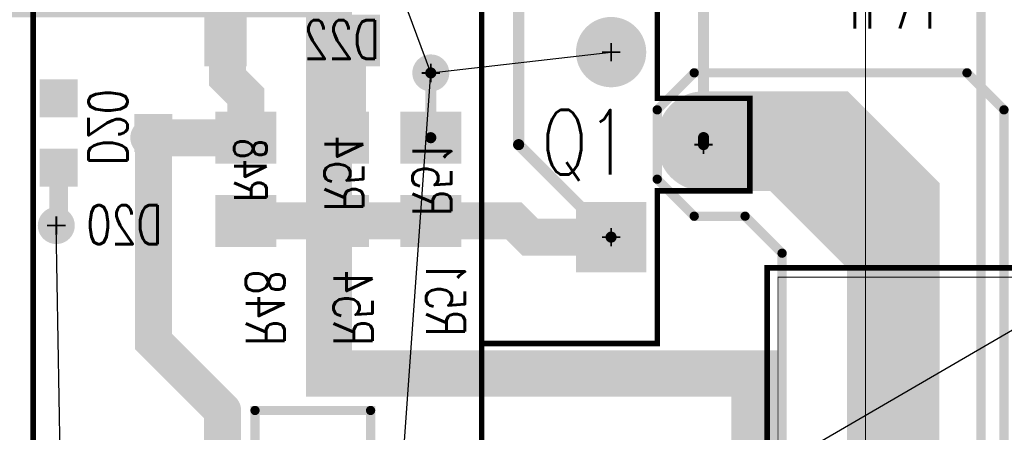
# Model space of a CAD drawing. Extents: x -7.2 to 18.3, y -5.6 to 10.9.
# Tile 78 of 112: x 6.136 to 7.2, y 4.411 to 4.857. Entities that reach past the tile are written whole.
import ezdxf
from ezdxf.enums import TextEntityAlignment as Align

# ---------------------------------------------------------------- set-up
doc = ezdxf.new("R2010")
doc.units = 0
for name, pattern in [('SIG_108', [2, 1, 1]), ('SIG_115', [2, 1, 1]), ('SIG_14', [2, 1, 1]), ('SIG_16', [2, 1, 1]), ('SIG_179', [2, 1, 1]), ('SIG_20', [2, 1, 1]), ('SIG_7', [2, 1, 1])]:
    doc.linetypes.add(name, pattern=pattern)
for name, color, linetype in [('2D_LINE_02', 112, 'CONTINUOUS'), ('COPPER_01', 1, 'CONTINUOUS'), ('COPPER_04', 5, 'CONTINUOUS'), ('DRIL_NPLTE_THRU_01', 16, 'CONTINUOUS'), ('DRIL_NPLTE_THRU_03', 146, 'CONTINUOUS'), ('DRIL_NPLTE_THRU_04', 176, 'CONTINUOUS'), ('DRIL_PLTE_THRU_01', 16, 'CONTINUOUS'), ('DRIL_PLTE_THRU_03', 146, 'CONTINUOUS'), ('DRIL_PLTE_THRU_04', 176, 'CONTINUOUS'), ('DRIL_SYMBOL', 254, 'CONTINUOUS'), ('LINK_00', 2, 'CONTINUOUS'), ('PADS_BOT', 5, 'CONTINUOUS'), ('PADS_INNER', 1, 'CONTINUOUS'), ('PADS_TOP', 1, 'CONTINUOUS'), ('PADS_XR_131', 3, 'CONTINUOUS'), ('PADS_XR_132', 6, 'CONTINUOUS'), ('PADS_XR_133', 254, 'CONTINUOUS'), ('PART_NAME_123', 255, 'CONTINUOUS'), ('PART_NAME_124', 6, 'CONTINUOUS'), ('PART_NAME_129', 2, 'CONTINUOUS'), ('PART_NAME_130', 106, 'CONTINUOUS'), ('PART_TOP_2DLINE_123', 255, 'CONTINUOUS'), ('PART_TOP_2DLINE_129', 2, 'CONTINUOUS'), ('TRACE_01', 1, 'CONTINUOUS'), ('TRACE_03', 130, 'CONTINUOUS'), ('TRACE_04', 5, 'CONTINUOUS'), ('VIAPTS', 56, 'CONTINUOUS')]:
    doc.layers.add(name, color=color, linetype=linetype)
doc.styles.add('W0$001', font='simplex', dxfattribs={"width": 0.75})
doc.styles.add('W0$005', font='simplex', dxfattribs={"width": 0.75})
doc.styles.add('W0$006', font='simplex', dxfattribs={"width": 0.75})

# ---------------------------------------------------------------- blocks, each defined once
blk = doc.blocks.new('SMOOTH_0$05')
at = {"const_width": 0.025}
blk.add_lwpolyline([(-0.0125, 0, 1), (0.0125, 0, 1)], format="xyb", close=True, dxfattribs=at)
blk = doc.blocks.new('DRAWING_290')
at = {"layer": '2D_LINE_02', "const_width": 0.05}
blk.add_lwpolyline([(4.49, -4.99), (1.44, -4.99), (1.44, -4.595), (1.515, -4.595), (1.515, -4.25), (2.545, -4.25), (2.545, -3.925), (2.8, -3.925), (2.8, -3.325), (2.34, -3.325), (2.34, -2.915), (-0.125, -2.915), (-0.125, 0)], dxfattribs=at)
at = {"layer": '2D_LINE_02'}
for p in [(2.34, -3.325), (2.8, -3.325)]:
    blk.add_blockref('SMOOTH_0$05', p, dxfattribs=at)
blk = doc.blocks.new('COPPER_289')
at = {"layer": 'COPPER_01', "const_width": 0.01}
blk.add_lwpolyline([(0.81, -2.66), (0.81, -2.22), (0.785, -2.195), (0.595, -2.195), (0.57, -2.17), (0.57, -1.815), (0.595, -1.79), (0.77, -1.79), (0.795, -1.765), (0.795, -1.04), (0.615, -0.86), (0.025, -0.86), (0, -0.835), (0, -0.025)], dxfattribs=at)
blk = doc.blocks.new('SMOOTH_0$01')
at = {"const_width": 0.005}
blk.add_lwpolyline([(-0.0025, 0, 1), (0.0025, 0, 1)], format="xyb", close=True, dxfattribs=at)
blk = doc.blocks.new('COPPER_301')
at = {"layer": 'COPPER_04', "const_width": 0.01}
blk.add_lwpolyline([(0, 0), (-0.14, 0), (-0.14, 0.075), (-0.04, 0.075), (-0.04, 0.245), (-0.165, 0.245), (-0.165, -0.03), (0, -0.03)], close=True, dxfattribs=at)
at = {"layer": 'COPPER_04'}
for p in [(-0.165, 0.245), (-0.04, 0.245), (-0.14, 0.075), (-0.04, 0.075), (-0.14, 0), (0, 0), (-0.165, -0.03), (0, -0.03)]:
    blk.add_blockref('SMOOTH_0$01', p, dxfattribs=at)
blk = doc.blocks.new('COPPER_311')
at = {"layer": 'COPPER_04', "const_width": 0.01}
blk.add_lwpolyline([(0, 0.15), (-0.04, 0.19), (-0.475, 0.19), (-0.515, 0.23), (-0.515, 0.65), (-0.555, 0.69), (-0.85, 0.69), (-0.89, 0.65), (-0.89, 0.575), (-0.85, 0.535), (-0.795, 0.535), (-0.755, 0.495), (-0.755, -0.165), (-0.715, -0.205), (-0.04, -0.205), (0, -0.165)], close=True, dxfattribs=at)
at = {"layer": 'COPPER_04'}
for p in [(-0.85, 0.69), (-0.555, 0.69), (-0.89, 0.65), (-0.515, 0.65), (-0.89, 0.575), (-0.85, 0.535), (-0.795, 0.535), (-0.755, 0.495), (-0.515, 0.23), (-0.475, 0.19), (-0.04, 0.19), (0, 0.15), (-0.755, -0.165), (0, -0.165), (-0.715, -0.205), (-0.04, -0.205)]:
    blk.add_blockref('SMOOTH_0$01', p, dxfattribs=at)
blk = doc.blocks.new('SMOOTH_0$006')
at = {"const_width": 0.003}
blk.add_lwpolyline([(-0.0015, 0, 1), (0.0015, 0, 1)], format="xyb", close=True, dxfattribs=at)
blk = doc.blocks.new('SMOOTH_0$001')
at = {"const_width": 0.0005}
blk.add_lwpolyline([(-0.00025, 0, 1), (0.00025, 0, 1)], format="xyb", close=True, dxfattribs=at)
blk = doc.blocks.new('PART_BODY_TOP_331')
at = {"layer": 'PART_TOP_2DLINE_123', "const_width": 0.006}
blk.add_lwpolyline([(0.315, 0.14), (-0.115, 0.14), (-0.115, -0.05), (0.05, -0.05), (0.05, -0.15), (0.15, -0.15), (0.15, -0.05), (0.315, -0.05)], close=True, dxfattribs=at)
at = {"layer": 'PART_TOP_2DLINE_129', "const_width": 0.001}
blk.add_lwpolyline([(0.315, 0.14), (-0.115, 0.14), (-0.115, -0.05), (0.05, -0.05), (0.05, -0.15), (0.15, -0.15), (0.15, -0.05), (0.315, -0.05)], close=True, dxfattribs=at)
at = {"layer": 'PART_TOP_2DLINE_123'}
for p in [(-0.115, 0.14), (0.315, 0.14), (-0.115, -0.05), (0.05, -0.05), (0.15, -0.05), (0.315, -0.05), (0.05, -0.15), (0.15, -0.15)]:
    blk.add_blockref('SMOOTH_0$006', p, dxfattribs=at)
at = {"layer": 'PART_TOP_2DLINE_129'}
for p in [(-0.115, 0.14), (0.315, 0.14), (-0.115, -0.05), (0.05, -0.05), (0.15, -0.05), (0.315, -0.05), (0.05, -0.15), (0.15, -0.15)]:
    blk.add_blockref('SMOOTH_0$001', p, dxfattribs=at)
blk = doc.blocks.new('DRIL_SYMBOL_0$041')
at = {"layer": 'DRIL_SYMBOL', "const_width": 0.002}
for points in [[(0, -0.01), (0, 0.01)], [(-0.01, 0), (0.01, 0)]]:
    blk.add_lwpolyline(points, dxfattribs=at)
blk = doc.blocks.new('DRIL_HOLE_0$041')
at = {"const_width": 0.0205}
blk.add_lwpolyline([(-0.01025, 0, 1), (0.01025, 0, 1)], format="xyb", close=True, dxfattribs=at)
blk.add_blockref('DRIL_SYMBOL_0$041', (0, 0))
blk = doc.blocks.new('PAD_5')
at = {"const_width": 0.035}
blk.add_lwpolyline([(0, -0.0175, 1), (0, 0.0175, 1)], format="xyb", close=True, dxfattribs=at)
blk = doc.blocks.new('PAD_8')
at = {"const_width": 0.07}
blk.add_lwpolyline([(-0.035, 0), (0.035, 0)], dxfattribs=at)
blk = doc.blocks.new('PAD_9')
at = {"const_width": 0.076}
blk.add_lwpolyline([(-0.038, 0), (0.038, 0)], dxfattribs=at)
blk = doc.blocks.new('STK_TOP_7')
at = {"layer": 'DRIL_PLTE_THRU_01'}
blk.add_blockref('DRIL_HOLE_0$041', (0, 0), dxfattribs=at)
at = {"layer": 'DRIL_PLTE_THRU_03'}
blk.add_blockref('DRIL_HOLE_0$041', (0, 0), dxfattribs=at)
at = {"layer": 'DRIL_PLTE_THRU_04'}
blk.add_blockref('DRIL_HOLE_0$041', (0, 0), dxfattribs=at)
at = {"layer": 'PADS_BOT'}
blk.add_blockref('PAD_8', (0, 0), dxfattribs=at)
at = {"layer": 'PADS_INNER'}
blk.add_blockref('PAD_5', (0, 0), dxfattribs=at)
at = {"layer": 'PADS_TOP'}
blk.add_blockref('PAD_8', (0, 0), dxfattribs=at)
at = {"layer": 'PADS_XR_131'}
blk.add_blockref('PAD_9', (0, 0), dxfattribs=at)
at = {"layer": 'PADS_XR_132'}
blk.add_blockref('PAD_9', (0, 0), dxfattribs=at)
blk = doc.blocks.new('PAD_10')
at = {"const_width": 0.038}
blk.add_lwpolyline([(0, -0.019, 1), (0, 0.019, 1)], format="xyb", close=True, dxfattribs=at)
blk = doc.blocks.new('STK_TOP_6')
at = {"layer": 'DRIL_PLTE_THRU_01'}
blk.add_blockref('DRIL_HOLE_0$041', (0, 0), dxfattribs=at)
at = {"layer": 'DRIL_PLTE_THRU_03'}
blk.add_blockref('DRIL_HOLE_0$041', (0, 0), dxfattribs=at)
at = {"layer": 'DRIL_PLTE_THRU_04'}
blk.add_blockref('DRIL_HOLE_0$041', (0, 0), dxfattribs=at)
at = {"layer": 'PADS_BOT'}
blk.add_blockref('PAD_5', (0, 0), dxfattribs=at)
at = {"layer": 'PADS_INNER'}
blk.add_blockref('PAD_5', (0, 0), dxfattribs=at)
at = {"layer": 'PADS_TOP'}
blk.add_blockref('PAD_5', (0, 0), dxfattribs=at)
at = {"layer": 'PADS_XR_131'}
blk.add_blockref('PAD_10', (0, 0), dxfattribs=at)
at = {"layer": 'PADS_XR_132'}
blk.add_blockref('PAD_10', (0, 0), dxfattribs=at)
blk = doc.blocks.new('SYM_TOP_4')
for name, p in [('PART_BODY_TOP_331', (0, 0)), ('STK_TOP_7', (0, 0)), ('STK_TOP_6', (0.2, 0)), ('STK_TOP_6', (0.1, -0.1))]:
    blk.add_blockref(name, p)
blk = doc.blocks.new('PART_TOP_7')
blk.add_blockref('SYM_TOP_4', (0, 0))
at = {"layer": 'PART_NAME_123', "style": 'W0$006', "width": 0.75}
blk.add_text('Q1', height=0.042, rotation=270, dxfattribs=at).set_placement((0.3325, 0.01))
at = {"layer": 'PART_NAME_129', "style": 'W0$001', "width": 0.75}
blk.add_text('Q1', height=0.07, rotation=270, dxfattribs=at).set_placement((0.0676, 0.0751))
blk = doc.blocks.new('DRIL_HOLE_0')
blk.add_lwpolyline([(0, 0, 1), (0, 0, 1)], format="xyb", close=True)
blk = doc.blocks.new('PAD_38')
at = {"const_width": 0.05}
blk.add_lwpolyline([(-0.03, 0), (0.03, 0)], dxfattribs=at)
blk = doc.blocks.new('PAD_1')
blk.add_lwpolyline([(0, 0, 1), (0, 0, 1)], format="xyb", close=True)
blk = doc.blocks.new('PAD_37')
at = {"const_width": 0.056}
blk.add_lwpolyline([(-0.033, 0), (0.033, 0)], dxfattribs=at)
blk = doc.blocks.new('STK_BOT_10')
at = {"layer": 'DRIL_NPLTE_THRU_01'}
blk.add_blockref('DRIL_HOLE_0', (0, 0), dxfattribs=at)
at = {"layer": 'DRIL_NPLTE_THRU_03'}
blk.add_blockref('DRIL_HOLE_0', (0, 0), dxfattribs=at)
at = {"layer": 'DRIL_NPLTE_THRU_04'}
blk.add_blockref('DRIL_HOLE_0', (0, 0), dxfattribs=at)
at = {"layer": 'PADS_BOT', "rotation": 90}
blk.add_blockref('PAD_38', (0, 0), dxfattribs=at)
at = {"layer": 'PADS_INNER'}
blk.add_blockref('PAD_1', (0, 0), dxfattribs=at)
at = {"layer": 'PADS_TOP'}
blk.add_blockref('PAD_1', (0, 0), dxfattribs=at)
at = {"layer": 'PADS_XR_131', "rotation": 90}
blk.add_blockref('PAD_37', (0, 0), dxfattribs=at)
at = {"layer": 'PADS_XR_133', "rotation": 90}
blk.add_blockref('PAD_38', (0, 0), dxfattribs=at)
blk = doc.blocks.new('SYM_BOT_10')
for p in [(-0.045, 0), (0.045, 0)]:
    blk.add_blockref('STK_BOT_10', p)
blk = doc.blocks.new('PART_BOT_18')
blk.add_blockref('SYM_BOT_10', (0, 0))
at = {"layer": 'PART_NAME_124', "style": 'W0$006', "width": 0.75}
blk.add_text('R48', height=0.042, rotation=180, dxfattribs=at).set_placement((0.18, 0.0001))
at = {"layer": 'PART_NAME_130', "style": 'W0$001', "width": 0.75}
blk.add_text('R48', height=0.035, rotation=180, dxfattribs=at).set_placement((-0.0101, -0.0049), align=Align.MIDDLE_CENTER)
blk = doc.blocks.new('PART_BOT_29')
blk.add_blockref('SYM_BOT_10', (0, 0))
at = {"layer": 'PART_NAME_124', "style": 'W0$006', "width": 0.75}
blk.add_text('R51', height=0.042, rotation=180, dxfattribs=at).set_placement((0.17, 0.0051))
at = {"layer": 'PART_NAME_130', "style": 'W0$001', "width": 0.75}
blk.add_text('R51', height=0.042, rotation=180, dxfattribs=at).set_placement((0.0399, 0.0199))
blk = doc.blocks.new('PAD_0')
at = {"const_width": 0.04}
blk.add_lwpolyline([(-0.025, 0), (0.025, 0)], dxfattribs=at)
blk = doc.blocks.new('PAD_2')
at = {"const_width": 0.046}
blk.add_lwpolyline([(-0.028, 0), (0.028, 0)], dxfattribs=at)
blk = doc.blocks.new('STK_BOT_11')
at = {"layer": 'DRIL_NPLTE_THRU_01'}
blk.add_blockref('DRIL_HOLE_0', (0, 0), dxfattribs=at)
at = {"layer": 'DRIL_NPLTE_THRU_03'}
blk.add_blockref('DRIL_HOLE_0', (0, 0), dxfattribs=at)
at = {"layer": 'DRIL_NPLTE_THRU_04'}
blk.add_blockref('DRIL_HOLE_0', (0, 0), dxfattribs=at)
at = {"layer": 'PADS_BOT', "rotation": 90}
blk.add_blockref('PAD_0', (0, 0), dxfattribs=at)
at = {"layer": 'PADS_INNER'}
blk.add_blockref('PAD_1', (0, 0), dxfattribs=at)
at = {"layer": 'PADS_TOP'}
blk.add_blockref('PAD_1', (0, 0), dxfattribs=at)
at = {"layer": 'PADS_XR_131', "rotation": 90}
blk.add_blockref('PAD_2', (0, 0), dxfattribs=at)
at = {"layer": 'PADS_XR_133', "rotation": 90}
blk.add_blockref('PAD_0', (0, 0), dxfattribs=at)
blk = doc.blocks.new('SYM_BOT_8')
for p in [(-0.072, 0), (0.072, 0)]:
    blk.add_blockref('STK_BOT_11', p)
blk = doc.blocks.new('PART_BOT_49')
blk.add_blockref('SYM_BOT_8', (0, 0))
at = {"layer": 'PART_NAME_124', "style": 'W0$006', "width": 0.75}
blk.add_text('D22', height=0.042, rotation=180, dxfattribs=at).set_placement((0.05, -0.065))
at = {"layer": 'PART_NAME_130', "style": 'W0$001', "width": 0.75}
blk.add_text('D22', height=0.042, rotation=180, dxfattribs=at).set_placement((0.0948, 0.0199))
blk = doc.blocks.new('PAD_11')
at = {"const_width": 0.035}
blk.add_lwpolyline([(-0.0175, 0), (0.0175, 0)], dxfattribs=at)
blk = doc.blocks.new('PAD_12')
at = {"const_width": 0.041}
blk.add_lwpolyline([(-0.0205, 0), (0.0205, 0)], dxfattribs=at)
blk = doc.blocks.new('STK_BOT_9')
at = {"layer": 'DRIL_NPLTE_THRU_01'}
blk.add_blockref('DRIL_HOLE_0', (0, 0), dxfattribs=at)
at = {"layer": 'DRIL_NPLTE_THRU_03'}
blk.add_blockref('DRIL_HOLE_0', (0, 0), dxfattribs=at)
at = {"layer": 'DRIL_NPLTE_THRU_04'}
blk.add_blockref('DRIL_HOLE_0', (0, 0), dxfattribs=at)
at = {"layer": 'PADS_BOT'}
blk.add_blockref('PAD_11', (0, 0), dxfattribs=at)
at = {"layer": 'PADS_INNER'}
blk.add_blockref('PAD_1', (0, 0), dxfattribs=at)
at = {"layer": 'PADS_TOP'}
blk.add_blockref('PAD_1', (0, 0), dxfattribs=at)
at = {"layer": 'PADS_XR_131'}
blk.add_blockref('PAD_12', (0, 0), dxfattribs=at)
at = {"layer": 'PADS_XR_133'}
blk.add_blockref('PAD_11', (0, 0), dxfattribs=at)
blk = doc.blocks.new('SYM_BOT_6')
for p in [(0, 0.05), (-0.0375, -0.0525), (0.0375, -0.0525)]:
    blk.add_blockref('STK_BOT_9', p)
blk = doc.blocks.new('PART_BOT_198')
blk.add_blockref('SYM_BOT_6', (0, 0))
at = {"layer": 'PART_NAME_124', "style": 'W0$006', "width": 0.75}
blk.add_text('D20', height=0.042, rotation=270, dxfattribs=at).set_placement((-0.12, 0.06))
at = {"layer": 'PART_NAME_130', "style": 'W0$001', "width": 0.75}
blk.add_text('D20', height=0.042, dxfattribs=at).set_placement((-0.0349, -0.0201))
blk = doc.blocks.new('PART_BOT_271')
blk.add_blockref('SYM_BOT_10', (0, 0))
at = {"layer": 'PART_NAME_124', "style": 'W0$006', "width": 0.75}
blk.add_text('R54', height=0.042, rotation=180, dxfattribs=at).set_placement((0.18, 0.0051))
at = {"layer": 'PART_NAME_130', "style": 'W0$001', "width": 0.75}
blk.add_text('R54', height=0.042, rotation=180, dxfattribs=at).set_placement((0.0349, 0.0151))
blk = doc.blocks.new('PART_BODY_TOP_366')
at = {"layer": 'PART_TOP_2DLINE_123', "const_width": 0.006}
blk.add_lwpolyline([(-0.07, -0.07), (-0.07, 0.07), (0.07, 0.07), (0.07, -0.07)], close=True, dxfattribs=at)
at = {"layer": 'PART_TOP_2DLINE_129', "const_width": 0.001}
blk.add_lwpolyline([(-0.07, -0.07), (-0.07, 0.07), (0.07, 0.07), (0.07, -0.07)], close=True, dxfattribs=at)
at = {"layer": 'PART_TOP_2DLINE_123'}
for p in [(-0.07, 0.07), (0.07, 0.07), (-0.07, -0.07), (0.07, -0.07)]:
    blk.add_blockref('SMOOTH_0$006', p, dxfattribs=at)
at = {"layer": 'PART_TOP_2DLINE_129'}
for p in [(-0.07, 0.07), (0.07, 0.07), (-0.07, -0.07), (0.07, -0.07)]:
    blk.add_blockref('SMOOTH_0$001', p, dxfattribs=at)
blk = doc.blocks.new('DRIL_SYMBOL_0$063')
at = {"layer": 'DRIL_SYMBOL', "const_width": 0.002}
for points in [[(0, -0.01), (0, 0.01)], [(-0.01, 0), (0.01, 0)]]:
    blk.add_lwpolyline(points, dxfattribs=at)
blk = doc.blocks.new('DRIL_HOLE_0$063')
at = {"const_width": 0.0315}
blk.add_lwpolyline([(-0.01575, 0, 1), (0.01575, 0, 1)], format="xyb", close=True, dxfattribs=at)
blk.add_blockref('DRIL_SYMBOL_0$063', (0, 0))
blk = doc.blocks.new('PAD_79')
at = {"const_width": 0.1}
blk.add_lwpolyline([(-0.05, 0), (0.05, 0)], dxfattribs=at)
blk = doc.blocks.new('PAD_80')
at = {"const_width": 0.106}
blk.add_lwpolyline([(-0.053, 0), (0.053, 0)], dxfattribs=at)
blk = doc.blocks.new('STK_TOP_47')
at = {"layer": 'DRIL_PLTE_THRU_01'}
blk.add_blockref('DRIL_HOLE_0$063', (0, 0), dxfattribs=at)
at = {"layer": 'DRIL_PLTE_THRU_03'}
blk.add_blockref('DRIL_HOLE_0$063', (0, 0), dxfattribs=at)
at = {"layer": 'DRIL_PLTE_THRU_04'}
blk.add_blockref('DRIL_HOLE_0$063', (0, 0), dxfattribs=at)
at = {"layer": 'PADS_BOT'}
blk.add_blockref('PAD_79', (0, 0), dxfattribs=at)
at = {"layer": 'PADS_INNER'}
blk.add_blockref('PAD_79', (0, 0), dxfattribs=at)
at = {"layer": 'PADS_TOP'}
blk.add_blockref('PAD_79', (0, 0), dxfattribs=at)
at = {"layer": 'PADS_XR_131'}
blk.add_blockref('PAD_80', (0, 0), dxfattribs=at)
at = {"layer": 'PADS_XR_132'}
blk.add_blockref('PAD_80', (0, 0), dxfattribs=at)
blk = doc.blocks.new('SYM_TOP_39')
for name in ['PART_BODY_TOP_366', 'STK_TOP_47']:
    blk.add_blockref(name, (0, 0))
blk = doc.blocks.new('PART_TOP_407')
blk.add_blockref('SYM_TOP_39', (0, 0))
at = {"layer": 'PART_NAME_123', "style": 'W0$006', "width": 0.75}
blk.add_text('TP71', height=0.042, dxfattribs=at).set_placement((-0.052, -0.137))
at = {"layer": 'PART_NAME_129', "style": 'W0$001', "width": 0.75}
blk.add_text('TP71', height=0.035, dxfattribs=at).set_placement((-0.04, -0.02))
blk = doc.blocks.new('PART_BODY_TOP_389')
at = {"layer": 'PART_TOP_2DLINE_123', "const_width": 0.006}
blk.add_lwpolyline([(-1, 0.325), (1, 0.325), (1, -0.16), (-1, -0.16)], close=True, dxfattribs=at)
blk.add_lwpolyline([(1, -0.16), (-1, -0.16)], dxfattribs=at)
at = {"layer": 'PART_TOP_2DLINE_129', "const_width": 0.001}
blk.add_lwpolyline([(-1.05, 0.325), (1, 0.325), (1, -0.575), (-1.05, -0.575)], close=True, dxfattribs=at)
blk.add_lwpolyline([(1, -0.16), (-1.05, -0.16)], dxfattribs=at)
blk = doc.blocks.new('SYM_TOP_62')
blk.add_blockref('PART_BODY_TOP_389', (0, 0))
blk = doc.blocks.new('PART_TOP_432')
blk.add_blockref('SYM_TOP_62', (0, 0))
blk = doc.blocks.new('PART_BODY_TOP_390')
at = {"layer": 'PART_TOP_2DLINE_123', "const_width": 0.006}
blk.add_lwpolyline([(-0.2362, 0.3543), (0.2362, 0.3543), (0.2362, -0.3543), (-0.2362, -0.3543)], close=True, dxfattribs=at)
at = {"layer": 'PART_TOP_2DLINE_129', "const_width": 0.001}
blk.add_lwpolyline([(-0.2255, 0.3407), (-0.2255, -0.3443), (0.2245, -0.3443), (0.2245, 0.3407)], close=True, dxfattribs=at)
at = {"layer": 'PART_TOP_2DLINE_123'}
for p in [(-0.2362, 0.3543), (0.2362, 0.3543), (-0.2362, -0.3543), (0.2362, -0.3543)]:
    blk.add_blockref('SMOOTH_0$006', p, dxfattribs=at)
at = {"layer": 'PART_TOP_2DLINE_129'}
for p in [(-0.2255, 0.3407), (0.2245, 0.3407), (-0.2255, -0.3443), (0.2245, -0.3443)]:
    blk.add_blockref('SMOOTH_0$001', p, dxfattribs=at)
blk = doc.blocks.new('PAD_133')
at = {"const_width": 0.033}
blk.add_lwpolyline([(-0.05, -0.0165), (0.05, -0.0165, 1), (0.05, 0.0165), (-0.05, 0.0165, 1)], format="xyb", close=True, dxfattribs=at)
blk = doc.blocks.new('PAD_134')
at = {"const_width": 0.03}
blk.add_lwpolyline([(-0.05, -0.015), (0.05, -0.015, 1), (0.05, 0.015), (-0.05, 0.015, 1)], format="xyb", close=True, dxfattribs=at)
blk = doc.blocks.new('STK_TOP_76')
at = {"layer": 'DRIL_NPLTE_THRU_01'}
blk.add_blockref('DRIL_HOLE_0', (0, 0), dxfattribs=at)
at = {"layer": 'DRIL_NPLTE_THRU_03'}
blk.add_blockref('DRIL_HOLE_0', (0, 0), dxfattribs=at)
at = {"layer": 'DRIL_NPLTE_THRU_04'}
blk.add_blockref('DRIL_HOLE_0', (0, 0), dxfattribs=at)
at = {"layer": 'PADS_BOT'}
blk.add_blockref('PAD_1', (0, 0), dxfattribs=at)
at = {"layer": 'PADS_INNER'}
blk.add_blockref('PAD_1', (0, 0), dxfattribs=at)
at = {"layer": 'PADS_TOP', "rotation": 90}
blk.add_blockref('PAD_134', (0, 0), dxfattribs=at)
at = {"layer": 'PADS_XR_131', "rotation": 90}
blk.add_blockref('PAD_133', (0, 0), dxfattribs=at)
at = {"layer": 'PADS_XR_133', "rotation": 90}
blk.add_blockref('PAD_134', (0, 0), dxfattribs=at)
blk = doc.blocks.new('PAD_135')
at = {"const_width": 0.381}
blk.add_lwpolyline([(-0.218, 0), (0.218, 0)], dxfattribs=at)
blk = doc.blocks.new('PAD_136')
at = {"const_width": 0.375}
blk.add_lwpolyline([(-0.215, 0), (0.215, 0)], dxfattribs=at)
blk = doc.blocks.new('STK_TOP_77')
at = {"layer": 'DRIL_NPLTE_THRU_01'}
blk.add_blockref('DRIL_HOLE_0', (0, 0), dxfattribs=at)
at = {"layer": 'DRIL_NPLTE_THRU_03'}
blk.add_blockref('DRIL_HOLE_0', (0, 0), dxfattribs=at)
at = {"layer": 'DRIL_NPLTE_THRU_04'}
blk.add_blockref('DRIL_HOLE_0', (0, 0), dxfattribs=at)
at = {"layer": 'PADS_BOT'}
blk.add_blockref('PAD_1', (0, 0), dxfattribs=at)
at = {"layer": 'PADS_INNER'}
blk.add_blockref('PAD_1', (0, 0), dxfattribs=at)
at = {"layer": 'PADS_TOP'}
blk.add_blockref('PAD_136', (0, 0), dxfattribs=at)
at = {"layer": 'PADS_XR_131'}
blk.add_blockref('PAD_135', (0, 0), dxfattribs=at)
at = {"layer": 'PADS_XR_133'}
blk.add_blockref('PAD_136', (0, 0), dxfattribs=at)
blk = doc.blocks.new('SYM_TOP_63')
for name, p in [('PART_BODY_TOP_390', (0, 0)), ('STK_TOP_77', (0, 0.13)), ('STK_TOP_76', (-0.1005, -0.2493)), ('STK_TOP_76', (0.0995, -0.2493))]:
    blk.add_blockref(name, p)
blk = doc.blocks.new('PART_TOP_437')
blk.add_blockref('SYM_TOP_63', (0, 0))
at = {"layer": 'PART_NAME_123', "style": 'W0$005', "width": 0.75}
blk.add_text('D2', height=0.042, rotation=270, dxfattribs=at).set_placement((-0.21, 0.43))
at = {"layer": 'PART_NAME_129', "style": 'W0$001', "width": 0.75}
blk.add_text('D2', height=0.07, rotation=180, dxfattribs=at).set_placement((0.0401, 0.0199))
blk = doc.blocks.new('SMOOTH_0$012')
at = {"const_width": 0.006}
blk.add_lwpolyline([(-0.003, 0, 1), (0.003, 0, 1)], format="xyb", close=True, dxfattribs=at)
blk = doc.blocks.new('SMOOTH_0$02')
at = {"const_width": 0.01}
blk.add_lwpolyline([(-0.005, 0, 1), (0.005, 0, 1)], format="xyb", close=True, dxfattribs=at)
blk = doc.blocks.new('SMOOTH_0$1')
at = {"const_width": 0.05}
blk.add_lwpolyline([(-0.025, 0, 1), (0.025, 0, 1)], format="xyb", close=True, dxfattribs=at)
blk = doc.blocks.new('SMOOTH_0$04')
at = {"const_width": 0.02}
blk.add_lwpolyline([(-0.01, 0, 1), (0.01, 0, 1)], format="xyb", close=True, dxfattribs=at)
blk = doc.blocks.new('DRIL_SYMBOL_0$018')
at = {"layer": 'DRIL_SYMBOL', "const_width": 0.002}
for points in [[(0, -0.01), (0, 0.01)], [(-0.01, 0), (0.01, 0)]]:
    blk.add_lwpolyline(points, dxfattribs=at)
blk = doc.blocks.new('DRIL_HOLE_0$018')
at = {"const_width": 0.009}
blk.add_lwpolyline([(-0.0045, 0, 1), (0.0045, 0, 1)], format="xyb", close=True, dxfattribs=at)
blk.add_blockref('DRIL_SYMBOL_0$018', (0, 0))
blk = doc.blocks.new('PAD_138')
at = {"const_width": 0.02}
blk.add_lwpolyline([(0, -0.01, 1), (0, 0.01, 1)], format="xyb", close=True, dxfattribs=at)
blk = doc.blocks.new('STK_TOP_4')
at = {"layer": 'DRIL_PLTE_THRU_01'}
blk.add_blockref('DRIL_HOLE_0$018', (0, 0), dxfattribs=at)
at = {"layer": 'DRIL_PLTE_THRU_03'}
blk.add_blockref('DRIL_HOLE_0$018', (0, 0), dxfattribs=at)
at = {"layer": 'DRIL_PLTE_THRU_04'}
blk.add_blockref('DRIL_HOLE_0$018', (0, 0), dxfattribs=at)
at = {"layer": 'PADS_BOT'}
blk.add_blockref('PAD_138', (0, 0), dxfattribs=at)
at = {"layer": 'PADS_INNER'}
blk.add_blockref('PAD_138', (0, 0), dxfattribs=at)
at = {"layer": 'PADS_TOP'}
blk.add_blockref('PAD_138', (0, 0), dxfattribs=at)
blk = doc.blocks.new('SYM_TOP_2')
blk.add_blockref('STK_TOP_4', (0, 0))

msp = doc.modelspace()

# ---------------------------------------------------------------- linework, layer by layer
at = {"layer": 'LINK_00', "linetype": 'SIG_16'}
for p, q in [((6.7402, 4.2499), (8.4801, 5.26)), ((6.1802, 4.3399), (6.1752, 4.6349))]:
    msp.add_line(p, q, dxfattribs=at)
at = {"layer": 'LINK_00', "linetype": 'SIG_7'}
for p, q in [((6.5802, 4.7999), (6.4752, 5.0824)), ((6.5802, 4.7999), (6.7752, 4.8224)), ((6.4752, 3.3324), (6.5802, 4.7999))]:
    msp.add_line(p, q, dxfattribs=at)
at = {"layer": 'TRACE_01', "linetype": 'SIG_20'}
for points, const_width in [([(6.8752, 4.7224), (6.8752, 4.9101), (6.9501, 4.985), (7.0801, 4.985)], 0.012), ([(7.0807, 4.4842), (7.0807, 4.66), (7.0107, 4.73), (6.8752, 4.73)], 0.1), ([(6.8752, 4.7224), (6.8752, 4.73)], 0.012)]:
    msp.add_lwpolyline(points, dxfattribs=dict(at, const_width=const_width))
at = {"layer": 'TRACE_03', "linetype": 'SIG_179', "const_width": 0.012}
msp.add_lwpolyline([(6.7752, 4.6224), (6.6752, 4.7224), (6.6752, 4.9049), (6.8302, 5.0599), (6.8302, 5.1349)], dxfattribs=at)
at = {"layer": 'TRACE_04', "linetype": 'SIG_108', "const_width": 0.04}
for points in [[(6.3582, 4.8349), (6.3602, 4.8329), (6.3602, 4.7949), (6.3802, 4.7749), (6.3802, 4.7299)], [(6.2752, 4.7299), (6.2802, 4.7349)], [(6.2752, 4.7299), (6.3802, 4.7299)], [(6.2802, 4.7349), (6.2802, 4.5098), (6.3551, 4.4349)], [(6.2812, 4.2249), (6.3452, 4.2249), (6.3551, 4.2348), (6.3551, 4.4349)]]:
    msp.add_lwpolyline(points, dxfattribs=at)
at = {"layer": 'TRACE_04', "linetype": 'SIG_115', "const_width": 0.04}
msp.add_lwpolyline([(6.4802, 4.7299), (6.4901, 4.7299), (6.4901, 4.8349), (6.5022, 4.8349)], dxfattribs=at)
at = {"layer": 'TRACE_04', "linetype": 'SIG_7', "const_width": 0.012}
msp.add_lwpolyline([(6.5802, 4.7999), (6.5802, 4.7299)], dxfattribs=at)
at = {"layer": 'TRACE_04', "linetype": 'SIG_20', "const_width": 0.1}
msp.add_lwpolyline([(6.8752, 4.7224), (6.9678, 4.7224), (7.0802, 4.61), (7.0802, 4.235), (7.0851, 4.235), (7.3202, 3.9999), (7.5652, 3.9999), (7.5802, 3.9849)], dxfattribs=at)
at = {"layer": 'TRACE_04', "linetype": 'SIG_16', "const_width": 0.02}
msp.add_lwpolyline([(6.1752, 4.6349), (6.1777, 4.6374), (6.1777, 4.6974)], dxfattribs=at)
at = {"layer": 'TRACE_04', "linetype": 'SIG_179', "const_width": 0.04}
for points in [[(6.3802, 4.6399), (6.4802, 4.6399)], [(6.4802, 4.6399), (6.5802, 4.6399)], [(6.5802, 4.6399), (6.6702, 4.6399), (6.6877, 4.6224), (6.7752, 4.6224)]]:
    msp.add_lwpolyline(points, dxfattribs=at)

# ---------------------------------------------------------------- block references
for name, p in [('DRAWING_290', (4.1301, 7.8)), ('PART_TOP_407', (7.0801, 4.985))]:
    msp.add_blockref(name, p)
at = {"linetype": 'SIG_14'}
msp.add_blockref('COPPER_289', (6.3802, 6.0949), dxfattribs=at)
for name, p, rotation in [('PART_TOP_432', (6.4752, 4.2074), 90), ('PART_TOP_7', (6.7752, 4.6224), 90), ('PART_TOP_437', (7.1802, 4.2349), 180)]:
    msp.add_blockref(name, p, dxfattribs=dict(rotation=rotation))
at = {"xscale": -1}
for name, p, rotation in [('PART_BOT_49', (6.4302, 4.8349), -180), ('PART_BOT_198', (6.2302, 4.7349), -90), ('PART_BOT_18', (6.3802, 4.6849), -270), ('PART_BOT_271', (6.4802, 4.6849), -270), ('PART_BOT_29', (6.5802, 4.6849), -270)]:
    msp.add_blockref(name, p, dxfattribs=dict(at, rotation=rotation))
at = {"linetype": 'SIG_20'}
msp.add_blockref('COPPER_311', (7.7151, 4.11), dxfattribs=at)
at = {"linetype": 'SIG_16'}
msp.add_blockref('COPPER_301', (6.5551, 4.19), dxfattribs=at)
at = {"layer": 'TRACE_01'}
for name, p in [('SMOOTH_0$1', (6.8752, 4.73)), ('SMOOTH_0$1', (7.0107, 4.73)), ('SMOOTH_0$012', (6.8752, 4.73)), ('SMOOTH_0$012', (6.8752, 4.7224)), ('SMOOTH_0$012', (6.8752, 4.7224)), ('SMOOTH_0$1', (7.0807, 4.66)), ('SMOOTH_0$1', (7.0807, 4.4842))]:
    msp.add_blockref(name, p, dxfattribs=at)
at = {"layer": 'TRACE_03'}
for p in [(6.6752, 4.7224), (6.7752, 4.6224)]:
    msp.add_blockref('SMOOTH_0$012', p, dxfattribs=at)
at = {"layer": 'TRACE_04'}
for name, p in [('SMOOTH_0$04', (6.3582, 4.8349)), ('SMOOTH_0$04', (6.3602, 4.8329)), ('SMOOTH_0$04', (6.4901, 4.8349)), ('SMOOTH_0$04', (6.5022, 4.8349)), ('SMOOTH_0$04', (6.3602, 4.7949)), ('SMOOTH_0$012', (6.5802, 4.7999)), ('SMOOTH_0$04', (6.3802, 4.7749)), ('SMOOTH_0$1', (6.8752, 4.7224)), ('SMOOTH_0$1', (6.9678, 4.7224)), ('SMOOTH_0$04', (6.2752, 4.7299)), ('SMOOTH_0$04', (6.2752, 4.7299)), ('SMOOTH_0$04', (6.2802, 4.7349)), ('SMOOTH_0$04', (6.2802, 4.7349)), ('SMOOTH_0$04', (6.3802, 4.7299)), ('SMOOTH_0$04', (6.3802, 4.7299)), ('SMOOTH_0$04', (6.4802, 4.7299)), ('SMOOTH_0$04', (6.4901, 4.7299)), ('SMOOTH_0$012', (6.5802, 4.7299)), ('SMOOTH_0$02', (6.1777, 4.6974)), ('SMOOTH_0$04', (6.3802, 4.6399)), ('SMOOTH_0$04', (6.4802, 4.6399)), ('SMOOTH_0$04', (6.4802, 4.6399)), ('SMOOTH_0$04', (6.5802, 4.6399)), ('SMOOTH_0$04', (6.5802, 4.6399)), ('SMOOTH_0$04', (6.6702, 4.6399)), ('SMOOTH_0$1', (7.0802, 4.61)), ('SMOOTH_0$02', (6.1752, 4.6349)), ('SMOOTH_0$02', (6.1777, 4.6374)), ('SMOOTH_0$04', (6.6877, 4.6224)), ('SMOOTH_0$04', (6.7752, 4.6224)), ('SMOOTH_0$04', (6.2802, 4.5098)), ('SMOOTH_0$04', (6.3551, 4.4349)), ('SMOOTH_0$04', (6.3551, 4.4349))]:
    msp.add_blockref(name, p, dxfattribs=at)
at = {"layer": 'VIAPTS', "linetype": 'SIG_7'}
msp.add_blockref('SYM_TOP_2', (6.5802, 4.7999), dxfattribs=at)
at = {"layer": 'VIAPTS', "linetype": 'SIG_16'}
msp.add_blockref('SYM_TOP_2', (6.1752, 4.6349), dxfattribs=at)

doc.saveas('drawing.dxf')
